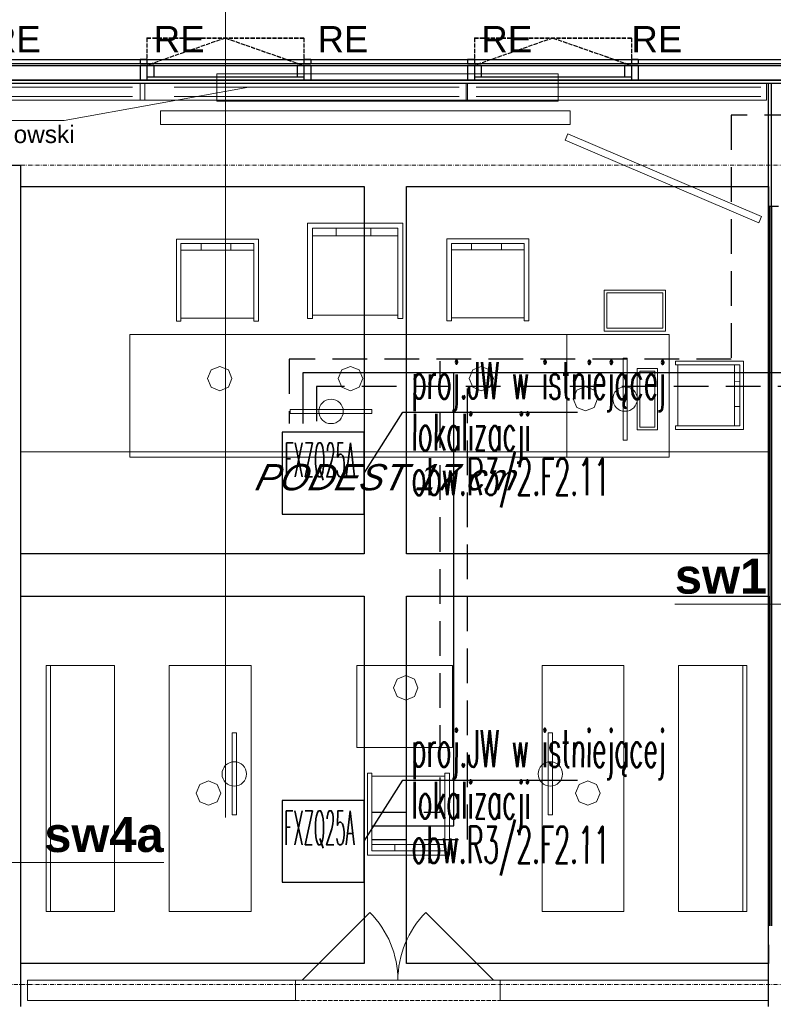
# Model space of a CAD drawing. Header units: millimetres. Extents: x -8642 to 28269, y -6609 to 3701.
# Tile 207 of 256: x 5189 to 5741, y -615 to 107. Entities that reach past the tile are written whole.
import ezdxf
from ezdxf.enums import TextEntityAlignment as Align

# ---------------------------------------------------------------- set-up
doc = ezdxf.new("R2010")
doc.units = ezdxf.units.MM
doc.header["$LTSCALE"] = 1000
doc.header["$MEASUREMENT"] = 0
for name, pattern in [('DASHED', [19.05, 12.7, -6.35]), ('rzut 1 pietra$0$ArchiTECH.PC 1. Line Type', [0.004, 0.003, -0.001]), ('rzut 1 pietra$0$ArchiTECH.PC 5. Line Type', [0.0053, 0.003, -0.001, 0.0003, -0.001]), ('rzut 1 pietra$0$ArchiTECH.PC Solid Line Type', [0]), ('SUFIT_1 PIETRO$0$ArchiTECH.PC 1. Line Type', [0.004, 0.003, -0.001]), ('SUFIT_1 PIETRO$0$ArchiTECH.PC Solid Line Type', [0])]:
    doc.linetypes.add(name, pattern=pattern)
doc.layers.get('0').update_dxf_attribs({"lineweight": 25})
for name, color, linetype, lineweight in [('_Etap_3_klimatyzator_w starej_lokalizacji', 6, 'Continuous', 30), ('_Etap_3_opis', 7, 'Continuous', 30), ('IS_ARCH', 254, 'Continuous', 18), ('IS_FREON_GAZ', 254, 'DASHED', 30)]:
    doc.layers.add(name, color=color, linetype=linetype, lineweight=lineweight)
for name, color, linetype in [('IS_WK_KAN_SKROPLINY', 254, 'DASHED'), ('SUFIT_1 PIETRO$0$INWENTARYZACJA', 254, 'Continuous'), ('SUFIT_1 PIETRO$0$Kalka 1', 254, 'Continuous'), ('SUFIT_1 PIETRO$0$Layer248', 254, 'Continuous'), ('SUFIT_1 PIETRO$0$sciany projektowane', 254, 'Continuous'), ('SUFIT_1 PIETRO$0$TYP SUFITÓW_NOWYCH', 254, 'Continuous')]:
    doc.layers.add(name, color=color, linetype=linetype)
doc.styles.add('romans1', font='simplex.shx', dxfattribs={"width": 0.8})
doc.styles.add('rzut 1 pietra$0$ArchiTECHStyle1', font='arial.ttf', dxfattribs={"height": 0.16})
doc.styles.add('rzut 1 pietra$0$ArchiTECHStyle2', font='ariali.ttf', dxfattribs={"oblique": 15, "height": 0.16})
doc.styles.add('rzut 1 pietra$0$ArchiTECHStyle3', font='arialbd.ttf', dxfattribs={"height": 0.192})

# ---------------------------------------------------------------- blocks, each defined once
blk = doc.blocks.new('jw_FXZQ25A')
blk.add_lwpolyline([(0, 0), (60, 0), (60, 60), (0, 60)], close=True)
at = {"color": 7, "style": 'romans1', "width": 0.35}
blk.add_text('FXZQ25A', height=25, rotation=359.91893, dxfattribs=at).set_placement((1.49, 27.37))

msp = doc.modelspace()

# ---------------------------------------------------------------- linework, layer by layer
at = {"layer": '_Etap_3_opis'}
for p, q in [((5441.68, -225.58), (5470.12, -180.77)), ((5470.12, -180.77), (5598.01, -180.77)), ((5441.56, -495.12), (5470, -450.3)), ((5470, -450.3), (5597.88, -450.3))]:
    msp.add_line(p, q, dxfattribs=at)
at = {"layer": 'IS_ARCH', "linetype": 'rzut 1 pietra$0$ArchiTECH.PC Solid Line Type'}
for p, q in [((5339.99, 161.07), (5339.99, -477.75)), ((2166.23, 77.5), (6599.38, 77.5)), ((2166.23, 74.51), (6599.38, 74.51)), ((2166.23, 73.03), (6599.38, 73.03)), ((5282.5, 77.5), (5277.5, 77.5)), ((5277.5, 77.5), (5277.5, 74.51)), ((5277.5, 74.51), (5282.5, 74.51)), ((5282.5, 73.03), (5277.5, 73.03)), ((5277.5, 73.03), (5277.5, 62.5)), ((5282.5, 77.5), (5282.5, 74.51)), ((5287.5, 73.04), (5282.5, 73.03)), ((5282.5, 73.03), (5282.52, 64.5)), ((5282.5, 73.03), (5282.5, 62.5)), ((5287.5, 73.04), (5287.52, 64.5)), ((5397.49, 73.13), (5392.49, 73.13)), ((5392.49, 73.13), (5392.51, 64.6)), ((5397.49, 73.13), (5397.51, 64.6)), ((5402.5, 77.5), (5397.5, 77.5)), ((5397.5, 77.5), (5397.5, 74.51)), ((5397.5, 74.51), (5402.5, 74.51)), ((5402.5, 73.03), (5397.5, 73.03)), ((5397.5, 73.03), (5397.5, 62.5)), ((5402.5, 77.5), (5402.5, 74.51)), ((5402.5, 73.03), (5402.5, 62.5)), ((5522.5, 77.5), (5517.5, 77.5)), ((5517.5, 77.5), (5517.5, 74.51)), ((5517.5, 74.51), (5522.5, 74.51)), ((5522.5, 73.03), (5517.5, 73.03)), ((5517.5, 73.03), (5517.5, 62.5)), ((5522.5, 77.5), (5522.5, 74.51)), ((5527.5, 73.04), (5522.5, 73.03)), ((5522.5, 73.03), (5522.52, 64.5)), ((5522.5, 73.03), (5522.5, 62.5)), ((5527.5, 73.04), (5527.52, 64.5)), ((5637.49, 73.13), (5632.49, 73.13)), ((5632.49, 73.13), (5632.51, 64.6)), ((5637.49, 73.13), (5637.51, 64.6)), ((5642.5, 77.5), (5637.5, 77.5)), ((5637.5, 77.5), (5637.5, 74.51)), ((5637.5, 74.51), (5642.5, 74.51)), ((5642.5, 73.03), (5637.5, 73.03)), ((5637.5, 73.03), (5637.5, 62.5)), ((5642.5, 77.5), (5642.5, 74.51)), ((5642.5, 73.03), (5642.5, 62.5)), ((5333.71, 66.96), (5333.71, 46.96)), ((5583.71, 66.96), (5333.71, 66.96)), ((5333.71, 66.96), (5333.71, 46.96)), ((5583.71, 66.96), (5333.71, 66.96)), ((5583.71, 46.96), (5583.71, 66.96)), ((5583.71, 46.96), (5583.71, 66.96)), ((7603.64, 60), (1756.36, 60)), ((7579.64, 60), (1780.36, 60)), ((2166.23, 62.5), (6597.38, 62.5)), ((5281, 60.08), (5056, 60.08)), ((6479.81, 60), (5056, 60)), ((5282.5, 62.5), (5277.5, 62.5)), ((5517.5, 60.08), (5277.5, 60.08)), ((5277.5, 60.08), (5277.5, 47.58)), ((5281, 47.58), (5281, 60.08)), ((5397.52, 64.6), (5282.52, 64.5)), ((5287.52, 64.5), (5282.52, 64.5)), ((5397.51, 64.6), (5392.51, 64.6)), ((5402.5, 62.5), (5397.5, 62.5)), ((5736.5, 60.08), (5516.5, 60.08)), ((5516.5, 60.08), (5516.5, 47.58)), ((5522.5, 62.5), (5517.5, 62.5)), ((5517.5, 47.58), (5517.5, 60.08)), ((5637.52, 64.6), (5522.52, 64.5)), ((5527.52, 64.5), (5522.52, 64.5)), ((5637.51, 64.6), (5632.51, 64.6)), ((5642.5, 62.5), (5637.5, 62.5)), ((5736.5, 47.58), (5736.5, 60.08)), ((5740.18, 60), (5737.68, 60)), ((5737.68, 60), (5737.68, -30)), ((5745.18, 60), (5737.68, 60)), ((5737.68, 60), (5737.68, -30)), ((5740.18, -30), (5740.18, 60)), ((5740.18, -30), (5740.18, 60)), ((5271.88, 57.07), (5063.15, 57.07)), ((5221.87, 32.72), (5357.18, 57.07)), ((5511.2, 57.07), (5302.47, 57.07)), ((5732.38, 57.07), (5523.65, 57.07)), ((5056, 47.58), (5281, 47.58)), ((5271.88, 50.38), (5063.15, 50.38)), ((5277.5, 47.58), (5517.5, 47.58)), ((5511.2, 50.38), (5302.47, 50.38)), ((5333.71, 46.96), (5583.71, 46.96)), ((5333.71, 46.96), (5583.71, 46.96)), ((5516.5, 47.58), (5736.5, 47.58)), ((5732.38, 50.38), (5523.65, 50.38)), ((5292.58, 39.96), (5292.58, 29.96)), ((5592.58, 39.96), (5292.58, 39.96)), ((5592.58, 39.96), (5292.58, 39.96)), ((5292.58, 39.96), (5292.58, 29.96)), ((5592.58, 29.96), (5592.58, 39.96)), ((5592.58, 29.96), (5592.58, 39.96)), ((5019.04, 32.72), (5221.87, 32.72)), ((5292.58, 29.96), (5592.58, 29.96)), ((5292.58, 29.96), (5592.58, 29.96)), ((5590.88, 22.93), (5588.92, 18.33)), ((5590.88, 22.93), (5588.92, 18.33)), ((5732.81, -37.53), (5590.88, 22.93)), ((5732.81, -37.53), (5590.88, 22.93)), ((5588.92, 18.33), (5730.85, -42.13)), ((5588.92, 18.33), (5730.85, -42.13)), ((5190.08, 0), (5056, 0)), ((5190.08, -616), (5190.08, 0)), ((5737.68, -30), (5740.18, -30)), ((5737.68, -30), (5745.18, -30)), ((5737.68, -30), (5737.68, -556.92)), ((5738.93, -30), (5738.93, -556.92)), ((5740.18, -30), (5740.18, -556.92)), ((5400.08, -112.3), (5400.08, -42.3)), ((5400.08, -42.3), (5470.08, -42.3)), ((5470.08, -42.3), (5470.08, -112.3)), ((5730.85, -42.13), (5732.81, -37.53)), ((5730.85, -42.13), (5732.81, -37.53)), ((5466.27, -46.12), (5403.9, -46.12)), ((5403.9, -46.12), (5403.9, -112.3)), ((5421.21, -46.12), (5421.08, -51.6)), ((5446.67, -51.6), (5446.67, -46.12)), ((5466.27, -112.3), (5466.27, -46.12)), ((5304.16, -114.14), (5304.16, -54.14)), ((5304.16, -54.14), (5364.16, -54.14)), ((5360.89, -57.42), (5307.44, -57.42)), ((5307.44, -57.42), (5307.44, -114.14)), ((5322.27, -57.42), (5322.16, -62.11)), ((5344.09, -62.11), (5344.09, -57.42)), ((5360.89, -114.14), (5360.89, -57.42)), ((5364.16, -54.14), (5364.16, -114.14)), ((5403.78, -51.6), (5466.27, -51.6)), ((5502.29, -113.94), (5502.29, -53.94)), ((5502.29, -53.94), (5562.29, -53.94)), ((5559.02, -57.21), (5505.56, -57.21)), ((5505.56, -57.21), (5505.56, -113.94)), ((5520.4, -57.21), (5520.29, -61.91)), ((5542.22, -61.91), (5542.22, -57.21)), ((5559.02, -113.94), (5559.02, -57.21)), ((5562.29, -53.94), (5562.29, -113.94)), ((5307.33, -62.11), (5360.89, -62.11)), ((5505.45, -61.91), (5559.02, -61.91)), ((5617.4, -91.42), (5662.4, -91.42)), ((5617.4, -121.42), (5617.4, -91.42)), ((5619.4, -93.42), (5619.4, -119.42)), ((5660.4, -93.42), (5619.4, -93.42)), ((5660.4, -119.42), (5660.4, -93.42)), ((5662.4, -91.42), (5662.4, -121.42)), ((5307.44, -114.14), (5304.16, -114.14)), ((5307.44, -111.96), (5360.89, -111.96)), ((5364.16, -114.14), (5360.89, -114.14)), ((5403.9, -112.3), (5400.08, -112.3)), ((5403.9, -109.76), (5466.27, -109.76)), ((5470.08, -112.3), (5466.27, -112.3)), ((5505.56, -113.94), (5502.29, -113.94)), ((5505.56, -111.76), (5559.02, -111.76)), ((5562.29, -113.94), (5559.02, -113.94)), ((5662.4, -121.42), (5617.4, -121.42)), ((5619.4, -119.42), (5660.4, -119.42)), ((5590.08, -123.84), (5270.08, -123.84)), ((5270.08, -123.84), (5270.08, -213.84)), ((5590.08, -213.84), (5590.08, -123.84)), ((5665.08, -123.84), (5590.08, -123.84)), ((5590.08, -123.84), (5590.08, -213.84)), ((5665.08, -213.84), (5665.08, -123.84)), ((5631.31, -201.24), (5631.31, -141.24)), ((5631.31, -141.24), (5634.31, -141.24)), ((5634.31, -141.24), (5634.31, -201.24)), ((5669.69, -143.47), (5719.69, -143.47)), ((5669.69, -146.19), (5669.69, -143.47)), ((5719.69, -143.47), (5719.69, -193.47)), ((5329.52, -149.89), (5326.9, -156.23)), ((5335.86, -147.27), (5329.52, -149.89)), ((5342.19, -149.89), (5335.86, -147.27)), ((5344.81, -156.23), (5342.19, -149.89)), ((5425.35, -149.89), (5422.73, -156.23)), ((5431.68, -147.27), (5425.35, -149.89)), ((5438.02, -149.89), (5431.68, -147.27)), ((5440.64, -156.23), (5438.02, -149.89)), ((5521.18, -149.89), (5518.56, -156.23)), ((5527.51, -147.27), (5521.18, -149.89)), ((5533.85, -149.89), (5527.51, -147.27)), ((5536.47, -156.23), (5533.85, -149.89)), ((5641.64, -193.74), (5641.64, -148.74)), ((5641.64, -148.74), (5656.64, -148.74)), ((5654.64, -150.74), (5643.64, -150.74)), ((5643.64, -150.74), (5643.64, -191.74)), ((5654.64, -191.74), (5654.64, -150.74)), ((5656.64, -148.74), (5656.64, -193.74)), ((5716.96, -146.19), (5669.69, -146.19)), ((5671.51, -146.19), (5671.51, -190.74)), ((5713.06, -146.1), (5713.06, -190.74)), ((5716.96, -190.74), (5716.96, -146.19)), ((5326.9, -156.23), (5329.52, -162.56)), ((5342.19, -162.56), (5344.81, -156.23)), ((5344.81, -156.23), (5344.81, -156.23)), ((5422.73, -156.23), (5425.35, -162.56)), ((5422.73, -156.23), (5422.73, -156.23)), ((5438.02, -162.56), (5440.64, -156.23)), ((5518.56, -156.23), (5521.18, -162.56)), ((5518.56, -156.23), (5518.56, -156.23)), ((5533.85, -162.56), (5536.47, -156.23)), ((5716.96, -158.56), (5713.06, -158.47)), ((5329.52, -162.56), (5335.86, -165.18)), ((5335.86, -165.18), (5342.19, -162.56)), ((5425.35, -162.56), (5431.68, -165.18)), ((5431.68, -165.18), (5438.02, -162.56)), ((5521.18, -162.56), (5527.51, -165.18)), ((5527.51, -165.18), (5533.85, -162.56)), ((5597.41, -164.69), (5594.79, -171.03)), ((5603.74, -162.07), (5597.41, -164.69)), ((5610.08, -164.69), (5603.74, -162.07)), ((5612.7, -171.03), (5610.08, -164.69)), ((5594.79, -171.03), (5597.41, -177.36)), ((5594.79, -171.03), (5594.79, -171.03)), ((5610.08, -177.36), (5612.7, -171.03)), ((5447.4, -178.78), (5387.4, -178.78)), ((5387.4, -178.78), (5387.4, -181.78)), ((5447.4, -181.78), (5447.4, -178.78)), ((5597.41, -177.36), (5603.74, -179.98)), ((5603.74, -179.98), (5610.08, -177.36)), ((5713.06, -176.74), (5716.96, -176.74)), ((5387.4, -181.78), (5447.4, -181.78)), ((5656.64, -193.74), (5641.64, -193.74)), ((5643.64, -191.74), (5654.64, -191.74)), ((5669.69, -193.47), (5669.69, -190.74)), ((5669.69, -190.74), (5716.96, -190.74)), ((5719.69, -193.47), (5669.69, -193.47)), ((5634.31, -201.24), (5631.31, -201.24)), ((5737.68, -209.92), (5190.08, -209.92)), ((5270.08, -213.84), (5590.08, -213.84)), ((5590.08, -213.84), (5665.08, -213.84)), ((5806.07, -321.41), (5669.32, -321.41)), ((5208.79, -546.43), (5208.79, -366.43)), ((5208.79, -366.43), (5258.79, -366.43)), ((5211.79, -546.43), (5211.79, -366.43)), ((5258.79, -366.43), (5258.79, -546.43)), ((5298.79, -366.43), (5298.79, -546.43)), ((5358.79, -366.43), (5298.79, -366.43)), ((5358.79, -546.43), (5358.79, -366.43)), ((5436.29, -366.43), (5506.29, -366.43)), ((5436.29, -426.43), (5436.29, -366.43)), ((5506.29, -366.43), (5506.29, -426.43)), ((5572.04, -546.43), (5572.04, -366.43)), ((5572.04, -366.43), (5632.04, -366.43)), ((5632.04, -366.43), (5632.04, -546.43)), ((5722.04, -366.43), (5672.04, -366.43)), ((5672.04, -366.43), (5672.04, -546.43)), ((5719.04, -546.43), (5719.04, -366.43)), ((5722.04, -546.43), (5722.04, -366.43)), ((5472.1, -373.81), (5465.77, -376.44)), ((5478.44, -376.44), (5472.1, -373.81)), ((5465.77, -376.44), (5463.14, -382.77)), ((5481.06, -382.77), (5478.44, -376.44)), ((5463.14, -382.77), (5465.77, -389.1)), ((5463.14, -382.77), (5463.14, -382.77)), ((5465.77, -389.1), (5472.1, -391.73)), ((5472.1, -391.73), (5478.44, -389.1)), ((5478.44, -389.1), (5481.06, -382.77)), ((5348.04, -415.79), (5345.04, -415.79)), ((5345.04, -415.79), (5345.04, -475.79)), ((5348.04, -475.79), (5348.04, -415.79)), ((5579.58, -415.79), (5576.58, -415.79)), ((5576.58, -415.79), (5576.58, -475.79)), ((5579.58, -475.79), (5579.58, -415.79)), ((5506.29, -426.43), (5436.29, -426.43)), ((5444.12, -505.31), (5444.12, -445.31)), ((5444.12, -445.31), (5447.39, -445.31)), ((5447.39, -445.31), (5447.39, -502.04)), ((5500.85, -502.04), (5500.85, -445.31)), ((5500.85, -445.31), (5504.12, -445.31)), ((5504.12, -445.31), (5504.12, -505.31)), ((5321.32, -453.46), (5318.69, -459.79)), ((5327.65, -450.83), (5321.32, -453.46)), ((5333.98, -453.46), (5327.65, -450.83)), ((5336.61, -459.79), (5333.98, -453.46)), ((5500.85, -447.49), (5447.39, -447.49)), ((5599.22, -453.46), (5596.6, -459.79)), ((5605.55, -450.83), (5599.22, -453.46)), ((5611.89, -453.46), (5605.55, -450.83)), ((5614.51, -459.79), (5611.89, -453.46)), ((5318.69, -459.79), (5321.32, -466.12)), ((5318.69, -459.79), (5318.69, -459.79)), ((5333.98, -466.12), (5336.61, -459.79)), ((5596.6, -459.79), (5599.22, -466.12)), ((5596.6, -459.79), (5596.6, -459.79)), ((5611.89, -466.12), (5614.51, -459.79)), ((5321.32, -466.12), (5327.65, -468.75)), ((5327.65, -468.75), (5333.98, -466.12)), ((5599.22, -466.12), (5605.55, -468.75)), ((5605.55, -468.75), (5611.89, -466.12)), ((5345.04, -475.79), (5348.04, -475.79)), ((5576.58, -475.79), (5579.58, -475.79)), ((5500.96, -497.35), (5447.39, -497.35)), ((5464.19, -497.35), (5464.19, -502.04)), ((5486.01, -502.04), (5486.12, -497.35)), ((5447.39, -502.04), (5500.85, -502.04)), ((5158.18, -510.66), (5294.93, -510.66)), ((5504.12, -505.31), (5444.12, -505.31)), ((5258.79, -546.43), (5208.79, -546.43)), ((5298.79, -546.43), (5358.79, -546.43)), ((5396.38, -596.79), (5445.88, -547.29)), ((5536.38, -596.79), (5486.89, -547.29)), ((5632.04, -546.43), (5572.04, -546.43)), ((5672.04, -546.43), (5722.04, -546.43)), ((5737.68, -556.92), (5737.68, -596.79)), ((5391.38, -596.79), (5195.08, -596.79)), ((5195.08, -596.79), (5195.08, -611.79)), ((5391.38, -596.79), (5391.38, -601.79)), ((5391.38, -596.79), (5541.38, -596.79)), ((5541.38, -596.79), (5391.38, -596.79)), ((5391.38, -596.79), (5541.38, -596.79)), ((5737.68, -596.79), (5541.38, -596.79)), ((5541.38, -596.79), (5541.38, -601.79)), ((5391.38, -601.79), (5391.38, -611.79)), ((5541.38, -601.79), (5541.38, -611.79)), ((5195.08, -611.79), (5391.38, -611.79)), ((5541.38, -611.79), (5737.68, -611.79)), ((5737.68, -611.79), (5737.68, -615.92))]:
    msp.add_line(p, q, dxfattribs=at)
at = {"layer": 'IS_ARCH', "linetype": 'rzut 1 pietra$0$ArchiTECH.PC 1. Line Type'}
for p, q in [((5282.49, 93.24), (5397.49, 93.24)), ((5339.99, 93.24), (5282.49, 73.24)), ((5282.49, 93.24), (5282.49, 73.24)), ((5339.99, 93.24), (5397.49, 73.13)), ((5397.49, 93.24), (5397.49, 73.13)), ((5579.99, 93.24), (5522.49, 73.24)), ((5522.49, 93.24), (5637.49, 93.24)), ((5522.49, 93.24), (5522.49, 73.24)), ((5579.99, 93.24), (5637.49, 73.13)), ((5637.49, 93.24), (5637.49, 73.13)), ((5391.38, -596.79), (5541.38, -596.79)), ((5391.38, -611.79), (5541.38, -611.79))]:
    msp.add_line(p, q, dxfattribs=at)
at = {"layer": 'IS_ARCH', "linetype": 'rzut 1 pietra$0$ArchiTECH.PC 5. Line Type'}
for p, q in [((-3581.18, 0), (11755.85, 0)), ((-3581.18, -600), (11755.5, -600))]:
    msp.add_line(p, q, dxfattribs=at)
at = {"layer": 'IS_ARCH', "linetype": 'rzut 1 pietra$0$ArchiTECH.PC Solid Line Type'}
for centre in [(5632.81, -171.24), (5417.4, -180.28), (5346.54, -445.79), (5578.08, -445.79)]:
    msp.add_circle(centre, 8.96, dxfattribs=at)
for centre, start, end in [((5396.38, -596.79), 0, 45), ((5536.38, -596.79), 135, 180)]:
    msp.add_arc(centre, 70, start, end, dxfattribs=at)
at = {"layer": 'IS_FREON_GAZ', "linetype": 'Continuous', "ltscale": 0.002}
for points in [[(6734.03, -191.98), (6704.03, -191.98), (6704.03, -231.98), (6504.03, -231.98), (6504.03, -151.98), (5396.85, -151.98)], [(5396.85, -151.98), (5396.85, -189.08)], [(5447.39, -483.68), (5507.39, -483.68), (5507.39, -151.98)]]:
    msp.add_lwpolyline(points, dxfattribs=at)
at = {"layer": 'IS_FREON_GAZ', "ltscale": 0.002}
for points in [[(6734.03, -201.98), (6714.03, -201.98), (6714.03, -241.98), (6494.03, -241.98), (6494.03, -161.98), (5406.85, -161.98)], [(5406.85, -161.98), (5406.85, -189.08)], [(5447.39, -493.68), (5517.39, -493.68), (5517.39, -161.98)]]:
    msp.add_lwpolyline(points, dxfattribs=at)
at = {"layer": 'IS_WK_KAN_SKROPLINY', "lineweight": 30, "ltscale": 0.002}
for points in [[(5760.47, 36.73), (5710.47, 36.73), (5710.47, -141.98)], [(5386.85, -141.98), (5386.85, -189.08)], [(5710.47, -141.98), (5386.85, -141.98)], [(5447.39, -473.68), (5497.39, -473.68), (5497.39, -141.98)]]:
    msp.add_lwpolyline(points, dxfattribs=at)
at = {"layer": 'SUFIT_1 PIETRO$0$INWENTARYZACJA', "linetype": 'SUFIT_1 PIETRO$0$ArchiTECH.PC Solid Line Type'}
for p, q in [((5190.08, -0.08), (5056, -0.08)), ((5190.08, -616.08), (5190.08, -0.08)), ((5737.68, -557), (5737.68, -616))]:
    msp.add_line(p, q, dxfattribs=at)
at = {"layer": 'SUFIT_1 PIETRO$0$Kalka 1', "linetype": 'SUFIT_1 PIETRO$0$ArchiTECH.PC 1. Line Type'}
for p, q in [((5282.49, 93.15), (5282.49, 73.15)), ((5339.99, 93.15), (5282.49, 73.15)), ((5282.49, 93.15), (5397.49, 93.15)), ((5339.99, 93.15), (5397.49, 73.05)), ((5397.49, 93.15), (5397.49, 73.05)), ((5522.49, 93.15), (5522.49, 73.15)), ((5522.49, 93.15), (5637.49, 93.15)), ((5579.99, 93.15), (5522.49, 73.15)), ((5579.99, 93.15), (5637.49, 73.05)), ((5637.49, 93.15), (5637.49, 73.05))]:
    msp.add_line(p, q, dxfattribs=at)
at = {"layer": 'SUFIT_1 PIETRO$0$Kalka 1', "linetype": 'SUFIT_1 PIETRO$0$ArchiTECH.PC Solid Line Type'}
for p, q in [((2166.23, 77.42), (6599.38, 77.42)), ((2166.23, 74.42), (6599.38, 74.42)), ((2166.23, 72.95), (6599.38, 72.95)), ((5277.5, 77.42), (5277.5, 74.42)), ((5282.5, 77.42), (5277.5, 77.42)), ((5277.5, 74.42), (5282.5, 74.42)), ((5277.5, 72.95), (5277.5, 62.42)), ((5282.5, 72.95), (5277.5, 72.95)), ((5282.5, 77.42), (5282.5, 74.42)), ((5282.5, 72.95), (5282.5, 62.42)), ((5282.5, 72.95), (5282.52, 64.42)), ((5287.5, 72.95), (5282.5, 72.95)), ((5287.5, 72.95), (5287.52, 64.42)), ((5397.49, 73.05), (5392.49, 73.04)), ((5392.49, 73.04), (5392.51, 64.51)), ((5397.49, 73.05), (5397.51, 64.52)), ((5397.5, 77.42), (5397.5, 74.42)), ((5402.5, 77.42), (5397.5, 77.42)), ((5397.5, 74.42), (5402.5, 74.42)), ((5397.5, 72.95), (5397.5, 62.42)), ((5402.5, 72.95), (5397.5, 72.95)), ((5402.5, 77.42), (5402.5, 74.42)), ((5402.5, 72.95), (5402.5, 62.42)), ((5517.5, 77.42), (5517.5, 74.42)), ((5522.5, 77.42), (5517.5, 77.42)), ((5517.5, 74.42), (5522.5, 74.42)), ((5517.5, 72.95), (5517.5, 62.42)), ((5522.5, 72.95), (5517.5, 72.95)), ((5522.5, 77.42), (5522.5, 74.42)), ((5522.5, 72.95), (5522.5, 62.42)), ((5522.5, 72.95), (5522.52, 64.42)), ((5527.5, 72.95), (5522.5, 72.95)), ((5527.5, 72.95), (5527.52, 64.42)), ((5637.49, 73.05), (5632.49, 73.04)), ((5632.49, 73.04), (5632.51, 64.51)), ((5637.49, 73.05), (5637.51, 64.52)), ((5637.5, 77.42), (5637.5, 74.42)), ((5642.5, 77.42), (5637.5, 77.42)), ((5637.5, 74.42), (5642.5, 74.42)), ((5637.5, 72.95), (5637.5, 62.42)), ((5642.5, 72.95), (5637.5, 72.95)), ((5642.5, 77.42), (5642.5, 74.42)), ((5642.5, 72.95), (5642.5, 62.42)), ((6458.33, 59.92), (1756.36, 59.92)), ((6458.33, 59.92), (1780.36, 59.92)), ((2166.23, 62.42), (6458.33, 62.42)), ((6458.33, 59.92), (5056, 59.92)), ((5282.5, 62.42), (5277.5, 62.42)), ((5397.52, 64.52), (5282.52, 64.42)), ((5287.52, 64.42), (5282.52, 64.42)), ((5397.51, 64.52), (5392.51, 64.51)), ((5402.5, 62.42), (5397.5, 62.42)), ((5522.5, 62.42), (5517.5, 62.42)), ((5637.52, 64.52), (5522.52, 64.42)), ((5527.52, 64.42), (5522.52, 64.42)), ((5637.51, 64.52), (5632.51, 64.51)), ((5642.5, 62.42), (5637.5, 62.42))]:
    msp.add_line(p, q, dxfattribs=at)
at = {"layer": 'SUFIT_1 PIETRO$0$Layer248', "linetype": 'SUFIT_1 PIETRO$0$ArchiTECH.PC Solid Line Type'}
for p, q in [((5740.18, 59.92), (5737.68, 59.92)), ((5737.68, 59.92), (5737.68, -30.08)), ((5745.18, 59.92), (5737.68, 59.92)), ((5737.68, 59.92), (5737.68, -30.08)), ((5740.18, -30.08), (5740.18, 59.92)), ((5740.18, -30.08), (5740.18, 59.92)), ((5737.68, -30.08), (5740.18, -30.08)), ((5737.68, -30.08), (5745.18, -30.08))]:
    msp.add_line(p, q, dxfattribs=at)
at = {"layer": 'SUFIT_1 PIETRO$0$sciany projektowane', "linetype": 'SUFIT_1 PIETRO$0$ArchiTECH.PC Solid Line Type'}
for p, q in [((5737.68, -30.08), (5737.68, -557)), ((5738.93, -30.08), (5738.93, -557)), ((5740.18, -30.08), (5740.18, -557))]:
    msp.add_line(p, q, dxfattribs=at)
at = {"layer": 'SUFIT_1 PIETRO$0$TYP SUFITÓW_NOWYCH', "linetype": 'SUFIT_1 PIETRO$0$ArchiTECH.PC Solid Line Type'}
for p, q in [((5190.08, -15.58), (5441.78, -15.58)), ((5190.08, -284.65), (5190.08, -15.58)), ((5441.78, -15.58), (5441.78, -284.65)), ((5472.78, -284.65), (5472.78, -15.58)), ((5472.78, -15.58), (5737.99, -15.58)), ((5737.99, -15.58), (5737.99, -284.65)), ((5441.78, -284.65), (5190.08, -284.65)), ((5737.99, -284.65), (5472.78, -284.65)), ((5190.03, -315.65), (5441.78, -315.65)), ((5190.03, -584.58), (5190.03, -315.65)), ((5441.78, -315.65), (5441.78, -584.58)), ((5472.78, -315.65), (5737.82, -315.65)), ((5472.78, -584.58), (5472.78, -315.65)), ((5737.82, -315.65), (5737.99, -315.65)), ((5737.99, -315.65), (5737.99, -557)), ((5737.99, -557), (5737.68, -557)), ((5737.68, -557), (5737.82, -584.58)), ((5441.78, -584.58), (5190.03, -584.58)), ((5737.82, -584.58), (5472.78, -584.58))]:
    msp.add_line(p, q, dxfattribs=at)

# ---------------------------------------------------------------- block references
at = {"layer": '_Etap_3_klimatyzator_w starej_lokalizacji'}
for p in [(5381.68, -255.58), (5381.56, -525.12)]:
    msp.add_blockref('jw_FXZQ25A', p, dxfattribs=at)

# ---------------------------------------------------------------- texts
at = {"layer": '_Etap_3_opis', "style": 'romans1', "width": 0.5}
for s, p in [('proj.JW w istniejącej', (5476.34, -171.11)), ('lokalizacji', (5476.34, -208.94)), ('obw.R3/2.F2.11', (5476.34, -241.55)), ('proj.JW w istniejącej', (5476.21, -440.64)), ('lokalizacji', (5476.21, -478.47)), ('obw.R3/2.F2.11', (5476.21, -511.08))]:
    msp.add_text(s, height=27, rotation=359.91893, dxfattribs=at).set_placement(p)
at = {"layer": 'IS_ARCH'}
for s, height, style, p in [('RE', 19.2, 'rzut 1 pietra$0$ArchiTECHStyle1', (5167.51, 77)), ('RE', 19.2, 'rzut 1 pietra$0$ArchiTECHStyle1', (5287.51, 77)), ('RE', 19.2, 'rzut 1 pietra$0$ArchiTECHStyle1', (5407.51, 77)), ('RE', 19.2, 'rzut 1 pietra$0$ArchiTECHStyle1', (5527.51, 77)), ('RE', 19.2, 'rzut 1 pietra$0$ArchiTECHStyle1', (5637.49, 77)), ('ponad podest sędziowski', 12.8, 'rzut 1 pietra$0$ArchiTECHStyle1', (5029.78, 12.43)), ('sw1', 25.6, 'rzut 1 pietra$0$ArchiTECHStyle3', (5669.32, -321.41)), ('sw4a', 25.6, 'rzut 1 pietra$0$ArchiTECHStyle3', (5207.33, -510.66))]:
    msp.add_text(s, height=height, dxfattribs=dict(at, style=style)).set_placement(p, align=Align.BOTTOM_LEFT)
at = {"layer": 'IS_ARCH', "style": 'rzut 1 pietra$0$ArchiTECHStyle2', "oblique": 15}
msp.add_text('PODEST 17 cm', height=19.2, dxfattribs=at).set_placement((5360.97, -243.84), align=Align.BOTTOM_LEFT)

doc.saveas('drawing.dxf')
